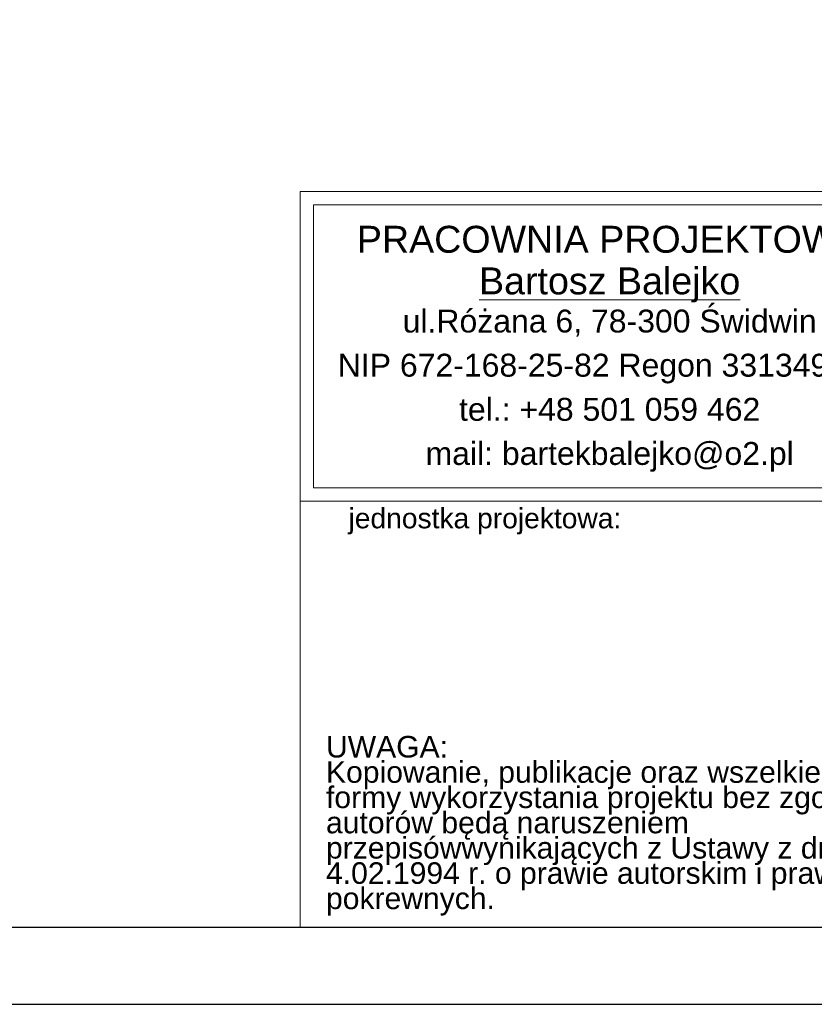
# Model space of a CAD drawing. Extents: x -440864 to -355682, y 13652 to 155872.
# Tile 140 of 179: x -419180 to -412899, y 82220 to 89998. Entities that reach past the tile are written whole.
import ezdxf
from ezdxf.lldxf.tags import DXFTag

# ---------------------------------------------------------------- set-up
doc = ezdxf.new("R2010")
doc.units = 0
doc.header["$MEASUREMENT"] = 0
doc.set_wipeout_variables(frame=1)
doc.linetypes.add('Dashed', pattern=[564.444447, 282.222223, -282.222223])
doc.layers.get('0').update_dxf_attribs({"color": 252})
for name, color, linetype in [('#podkład', 252, 'Continuous'), ('_TABELA', 7, 'Continuous'), ('IS_Opisy_działek_Therm', 7, 'SOLID')]:
    doc.layers.add(name, color=color, linetype=linetype)
for name, color, linetype, lineweight in [('ARCH TABELA_Nr_Pióra__21', 252, 'Continuous', 9), ('ARCH TABELA_Nr_Pióra__7', 252, 'Continuous', 13), ('INWENT OPISY_Nr_Pióra__21', 252, 'Continuous', 9), ('INWENT OPISY_Nr_Pióra__41', 252, 'Continuous', 15)]:
    doc.layers.add(name, color=color, linetype=linetype, lineweight=lineweight)
doc.styles.add('GENERATED_STYLE_5', font='txt')
doc.styles.add('GENERATED_STYLE_7', font='arial.ttf')
doc.styles.add('GENERATED_STYLE_8', font='arial.ttf')
doc.styles.get("Standard").update_dxf_attribs({"font": 'arial.ttf', "width": 0.8, "bigfont": 'BIGFONT.SHX'})
tags = doc.linetypes.add('SOLID', pattern=[10, 10, 0]).pattern_tags.tags
tags[6:7] = [DXFTag(74, 4), DXFTag(75, 0), DXFTag(340, '0'), DXFTag(46, 0.0), DXFTag(50, 0.0), DXFTag(44, 0.0), DXFTag(45, 0.0)]
tags[4:5] = [DXFTag(74, 4), DXFTag(75, 0), DXFTag(340, '0'), DXFTag(46, 0.0), DXFTag(50, 0.0), DXFTag(44, 0.0), DXFTag(45, 0.0)]

# ---------------------------------------------------------------- blocks, each defined once
blk = doc.blocks.new('poddasze')
at = {"layer": 'INWENT OPISY_Nr_Pióra__21', "linetype": 'Continuous'}
blk.add_hatch(color=252, dxfattribs=at).paths.add_polyline_path([(-415588.7, 73299.9), (-416024.9, 73055.5), (-416024.9, 73555.5)], flags=0)
at = {"layer": 'INWENT OPISY_Nr_Pióra__41', "color": 252, "linetype": 'Dashed'}
blk.add_line((-416124.9, 74399.9), (-416124.9, 73299.9), dxfattribs=at)
at = {"layer": 'INWENT OPISY_Nr_Pióra__41', "color": 252, "linetype": 'Continuous'}
for p, q in [((-416024.9, 73055.5), (-416024.9, 73555.5)), ((-415588.7, 73299.9), (-416024.9, 73555.5)), ((-416024.9, 73055.5), (-415588.7, 73299.9))]:
    blk.add_line(p, q, dxfattribs=at)
at = {"layer": 'INWENT OPISY_Nr_Pióra__21', "color": 252, "linetype": 'Continuous', "insert": (-415617.9, 72755.5), "char_height": 380, "attachment_point": 2, "rotation": 270, "style": 'GENERATED_STYLE_5'}
blk.add_mtext('{A}', dxfattribs=at)

msp = doc.modelspace()

# ---------------------------------------------------------------- block references
at = {"layer": '#podkład', "color": 3, "lineweight": 50}
msp.add_blockref('poddasze', (0, 14000), dxfattribs=at)

# ---------------------------------------------------------------- texts
at = {"layer": 'IS_Opisy_działek_Therm', "color": 3, "lineweight": 50, "ltscale": 10, "char_height": 180, "rotation": 90}
for insert, attachment_point in [((-419151.1, 86467.6), 9), ((-419093.5, 86467.6), 3), ((-419076.1, 86012.6), 9), ((-419076.1, 86012.6), 9), ((-418058.3, 82892.3), 7), ((-418000.7, 82802.3), 1), ((-417983.3, 82832.3), 7), ((-417983.3, 82832.3), 7)]:
    msp.add_mtext('\\fArial|b0|i0;', dxfattribs=dict(at, insert=insert, attachment_point=attachment_point))
at = {"layer": 'IS_Opisy_działek_Therm', "color": 3, "lineweight": 50, "ltscale": 10, "char_height": 180}
for insert, attachment_point in [((-417951.5, 85879.5), 9), ((-418356.5, 85804.5), 9), ((-418356.5, 85804.5), 9), ((-417951.5, 85836.3), 3), ((-417951.5, 83805), 9), ((-418356.5, 83730), 9), ((-418356.5, 83730), 9), ((-417951.5, 83761.8), 3)]:
    msp.add_mtext('\\fArial|b0|i0;', dxfattribs=dict(at, insert=insert, attachment_point=attachment_point))

# ---------------------------------------------------------------- next in the draw order: texts
at = {"layer": 'IS_Opisy_działek_Therm', "color": 3, "lineweight": 50, "ltscale": 10, "char_height": 180, "rotation": 90}
for insert, attachment_point in [((-415515.1, 89297.5), 7), ((-415440.1, 89237.5), 7), ((-415440.1, 89237.5), 7), ((-415457.5, 89207.5), 1), ((-415468.9, 88201.3), 7), ((-415393.9, 88141.3), 7), ((-415393.9, 88141.3), 7), ((-415411.3, 88111.3), 1)]:
    msp.add_mtext('\\fArial|b0|i0;', dxfattribs=dict(at, insert=insert, attachment_point=attachment_point))
at = {"layer": 'IS_Opisy_działek_Therm', "color": 3, "lineweight": 50, "ltscale": 10, "char_height": 180}
for insert, attachment_point in [((-415760.4, 88127.9), 9), ((-416165.4, 88052.9), 9), ((-416165.4, 88052.9), 9), ((-415760.4, 88084.7), 3)]:
    msp.add_mtext('\\fArial|b0|i0;', dxfattribs=dict(at, insert=insert, attachment_point=attachment_point))

# ---------------------------------------------------------------- next in the draw order: wipeouts: each hides what was drawn before it
at = {"color": 3, "lineweight": 50}
msp.add_wipeout([(-416963.8, 88640.7), (-399463.8, 88640.7), (-399463.8, 82829.5), (-416963.8, 82829.5)], dxfattribs=at)

# ---------------------------------------------------------------- next in the draw order: linework, layer by layer
at = {"layer": '_TABELA', "color": 7}
msp.add_lwpolyline([(-440863.8, 111919.5), (-398863.8, 111919.5), (-440863.8, 111919.5), (-440863.8, 82219.5), (-398863.8, 82219.5), (-398863.8, 111919.5)], dxfattribs=at)
msp.add_lwpolyline([(-399463.8, 111309.5), (-438363.8, 111309.5), (-438363.8, 82829.5), (-399463.8, 82829.5)], close=True, dxfattribs=at)
at = {"layer": 'ARCH TABELA_Nr_Pióra__21', "color": 0, "linetype": 'Continuous'}
for p, q in [((-416963.8, 82829.5), (-416963.8, 88640.7)), ((-416963.8, 88640.7), (-412070.2, 88640.7)), ((-416963.8, 86193.9), (-416963.8, 88640.7)), ((-416963.8, 88640.7), (-399463.8, 88640.7)), ((-416857.5, 86300.3), (-416857.5, 88534.3)), ((-416857.5, 88534.3), (-412176.6, 88534.3)), ((-416857.5, 86300.3), (-412176.6, 86300.3)), ((-416963.8, 86193.9), (-412070.2, 86193.9)), ((-416963.8, 82829.5), (-412070.2, 82829.5))]:
    msp.add_line(p, q, dxfattribs=at)

# ---------------------------------------------------------------- next in the draw order: texts
at = {"layer": 'ARCH TABELA_Nr_Pióra__7', "color": 0, "linetype": 'Continuous', "insert": (-414517, 88369.4), "char_height": 212.766, "attachment_point": 2, "line_spacing_factor": 0.926719, "style": 'GENERATED_STYLE_8'}
msp.add_mtext('{PRACOWNIA PROJEKTOWA\\P\\LBartosz Balejko}', dxfattribs=at)
at = {"layer": 'ARCH TABELA_Nr_Pióra__7', "color": 0, "linetype": 'Continuous', "style": 'GENERATED_STYLE_7'}
for s, insert, char_height, width, attachment_point, line_spacing_factor in [('{ul.Różana 6, 78-300 Świdwin\\PNIP 672-168-25-82 Regon 331349321\\Ptel.: +48 501 059 462\\Pmail: bartekbalejko@o2.pl}', (-414517, 87707.4), 180.852, 4680.851, 2, 1.156383), ('{UWAGA:\\PKopiowanie, publikacje oraz wszelkie inne formy wykorzystania projektu bez zgody autorów będą naruszeniem przepisówwynikających z Ustawy z dnia 4.02.1994 r. o prawie autorskim i prawach pokrewnych.}', (-416758.7, 84339.3), 170.2128, 4483.408, 1, 0.703415)]:
    msp.add_mtext(s, dxfattribs=dict(at, insert=insert, char_height=char_height, width=width, attachment_point=attachment_point, line_spacing_factor=line_spacing_factor))
at = {"layer": 'ARCH TABELA_Nr_Pióra__7', "color": 0, "linetype": 'Continuous', "insert": (-416580.9, 86139.3), "char_height": 159.58, "attachment_point": 1, "style": 'GENERATED_STYLE_7'}
msp.add_mtext('{jednostka projektowa:}', dxfattribs=at)

doc.saveas('drawing.dxf')
